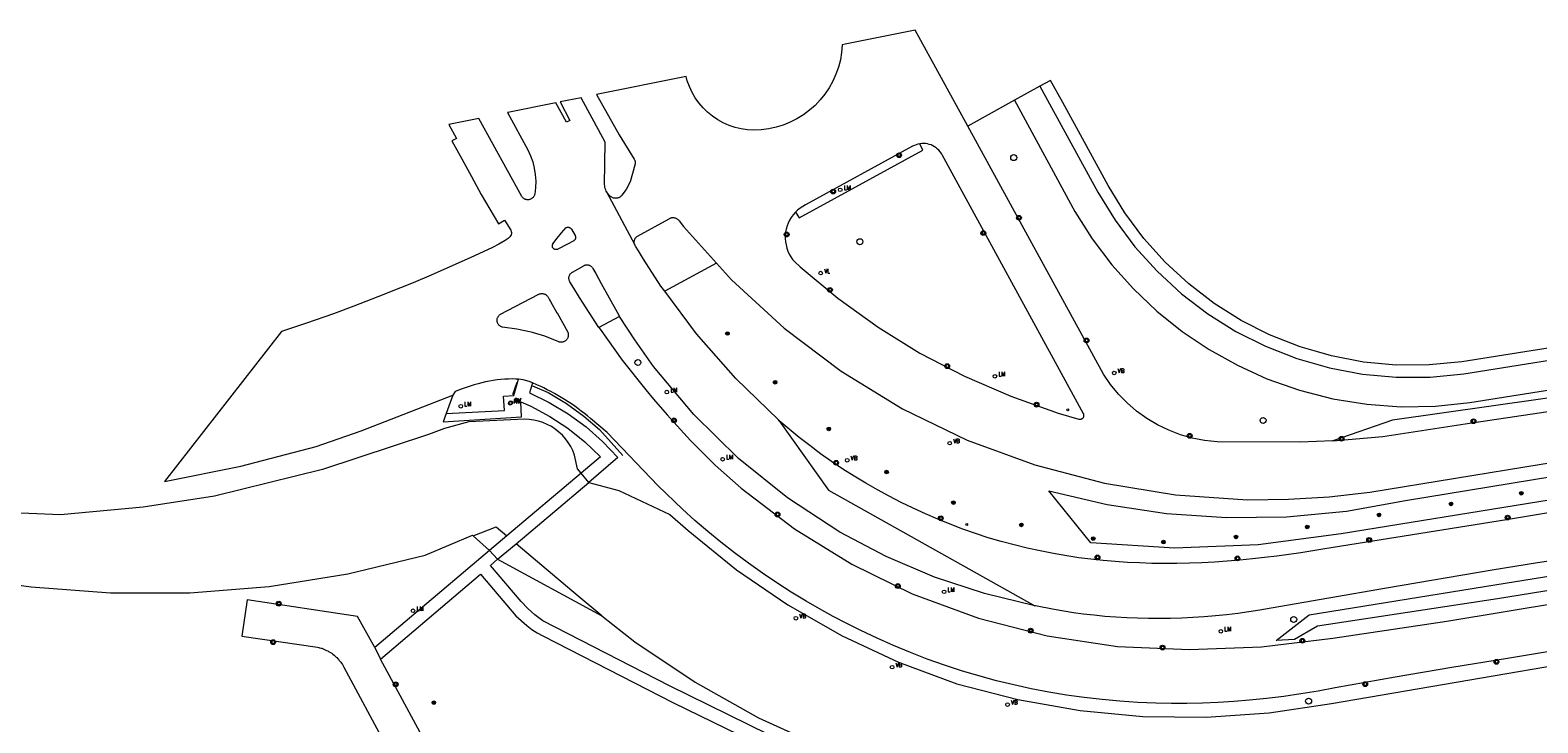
# Model space of a CAD drawing. Header units: metres. Extents: x 138165 to 154469, y 480134 to 494189.
# Tile 48 of 256: x 142969 to 143178, y 485018 to 485114. Entities that reach past the tile are written whole.
import ezdxf

# ---------------------------------------------------------------- set-up
doc = ezdxf.new("R2010")
doc.units = ezdxf.units.M
doc.header["$LTSCALE"] = 0.001
doc.header["$MEASUREMENT"] = 0
for name, color, linetype, lineweight in [('Level 5', 7, 'Continuous', 0), ('TOP-L-terrein schutting raster hek leuning', 7, 'Continuous', 0), ('TOP-L-topo objecten punt', 7, 'Continuous', 0), ('TOP-L-topo objecten vlak', 7, 'Continuous', 0)]:
    doc.layers.add(name, color=color, linetype=linetype, lineweight=lineweight)
doc.styles.add('Style-STANDARD', font='STANDARD.shx')

# ---------------------------------------------------------------- blocks, each defined once
blk = doc.blocks.new('24')
at = {"layer": 'TOP-L-topo objecten punt', "color": 7, "linetype": 'Continuous', "lineweight": 0}
for radius in [0.025, 0.0182, 0.0115, 0.005]:
    blk.add_circle((0, 0), radius, dxfattribs=at)
blk = doc.blocks.new('*U13')
at = {"layer": 'Level 5', "color": 7, "linetype": 'Continuous', "lineweight": 0}
blk.add_circle((0, 0), 0.0415, dxfattribs=at)
blk = doc.blocks.new('150')
at = {"layer": 'Level 5', "color": 7, "linetype": 'Continuous', "lineweight": 0}
blk.add_blockref('*U13', (0, 0), dxfattribs=at)
blk = doc.blocks.new('39')
at = {"layer": 'TOP-L-topo objecten punt', "color": 7, "linetype": 'Continuous', "lineweight": 0}
for p, q in [((0.0175, 0.0175), (-0.0175, 0.0175)), ((-0.0175, 0.0175), (-0.0175, -0.0175)), ((0.0175, 0.0175), (0.0175, -0.0175)), ((0.0175, -0.0175), (-0.0175, -0.0175))]:
    blk.add_line(p, q, dxfattribs=at)
blk.add_circle((0, 0), 0.0332, dxfattribs=at)
blk = doc.blocks.new('16')
at = {"layer": 'TOP-L-topo objecten punt', "color": 7, "linetype": 'Continuous', "lineweight": 0}
blk.add_circle((0, 0), 0.025, dxfattribs=at)
at = {"layer": 'TOP-L-topo objecten punt', "color": 7, "linetype": 'Continuous', "lineweight": 0, "style": 'Style-STANDARD'}
blk.add_text('LM', height=0.06, dxfattribs=at).set_placement((0.0483, 0))
blk = doc.blocks.new('15')
at = {"layer": 'TOP-L-topo objecten punt', "color": 7, "linetype": 'Continuous', "lineweight": 0}
blk.add_circle((0, 0), 0.025, dxfattribs=at)
at = {"layer": 'TOP-L-topo objecten punt', "color": 7, "linetype": 'Continuous', "lineweight": 0, "style": 'Style-STANDARD'}
blk.add_text('VL', height=0.06, dxfattribs=at).set_placement((0.0483, 0))
blk = doc.blocks.new('10')
at = {"layer": 'TOP-L-topo objecten punt', "linetype": 'Continuous', "lineweight": 0}
blk.add_circle((0, 0), 0.0125, dxfattribs=at)
blk = doc.blocks.new('126')
at = {"layer": 'TOP-L-topo objecten punt', "color": 7, "linetype": 'Continuous', "lineweight": 0}
blk.add_circle((0, 0), 0.025, dxfattribs=at)
at = {"layer": 'TOP-L-topo objecten punt', "color": 7, "linetype": 'Continuous', "lineweight": 0, "style": 'Style-STANDARD'}
blk.add_text('RV', height=0.06, dxfattribs=at).set_placement((0.0483, 0))
blk = doc.blocks.new('14')
at = {"layer": 'TOP-L-topo objecten punt', "color": 7, "linetype": 'Continuous', "lineweight": 0}
blk.add_circle((0, 0), 0.025, dxfattribs=at)
at = {"layer": 'TOP-L-topo objecten punt', "color": 7, "linetype": 'Continuous', "lineweight": 0, "style": 'Style-STANDARD'}
blk.add_text('VB', height=0.06, dxfattribs=at).set_placement((0.0483, 0))

msp = doc.modelspace()

# ---------------------------------------------------------------- linework, layer by layer
at = {"layer": 'TOP-L-terrein schutting raster hek leuning', "flags": 128}
for points in [[(143036.7, 485064.83), (143036.13, 485063.16)], [(143038.88, 485064.37), (143041.05, 485063.47), (143043.59, 485061.92), (143045.99, 485060.18), (143048.18, 485058.33), (143051.4, 485054.72)]]:
    msp.add_lwpolyline(points, dxfattribs=at)
at = {"layer": 'TOP-L-topo objecten vlak', "flags": 128}
for points in [[(143099.23, 485100.38), (143091.92, 485113.68), (143082.22, 485111.72), (143081.82, 485111.64), (143081.74, 485110.58), (143081.56, 485109.55), (143081.3, 485108.54), (143080.95, 485107.56), (143080.53, 485106.61), (143080.02, 485105.69), (143079.43, 485104.83), (143078.78, 485104.01), (143078.06, 485103.26), (143077.28, 485102.57), (143076.44, 485101.95), (143075.55, 485101.4), (143074.62, 485100.92), (143073.65, 485100.53), (143072.65, 485100.23), (143071.63, 485100.01), (143070.6, 485099.87), (143069.55, 485099.83), (143068.68, 485099.88), (143067.81, 485100.01), (143066.96, 485100.21), (143066.13, 485100.49), (143065.33, 485100.84), (143064.56, 485101.27), (143063.83, 485101.76), (143063.15, 485102.31), (143062.53, 485102.92), (143061.96, 485103.59), (143061.45, 485104.3), (143061, 485105.06), (143060.63, 485105.85), (143060.33, 485106.68), (143060.17, 485107.26), (143047.77, 485104.75), (143050.92, 485099.18), (143053, 485095.79), (143053.04, 485095.72), (143053.07, 485095.65), (143053.09, 485095.58), (143053.11, 485095.51), (143053.12, 485095.43), (143053.13, 485095.35), (143053.13, 485095.28), (143053.12, 485095.2), (143053.11, 485095.13), (143053.09, 485095.05), (143053.07, 485094.98), (143052.43, 485092.64), (143051.86, 485091.59), (143051.27, 485090.8), (143051.21, 485090.72), (143051.15, 485090.66), (143051.08, 485090.6), (143051, 485090.55), (143050.92, 485090.5), (143050.84, 485090.46), (143050.76, 485090.43), (143050.67, 485090.4), (143050.58, 485090.39), (143050.48, 485090.38), (143050.39, 485090.38), (143050.3, 485090.38), (143050.21, 485090.4), (143050.12, 485090.42), (143050.04, 485090.45), (143049.95, 485090.49), (143049.87, 485090.53), (143049.72, 485090.64), (143049.57, 485090.77), (143049.44, 485090.9), (143049.32, 485091.05), (143049.21, 485091.21), (143049.11, 485091.38)], [(143109.22, 485105.9), (143105.72, 485104)], [(143188.29, 485070.96), (143177.32, 485069.23), (143167.69, 485067.72), (143163.17, 485067.28), (143158.62, 485067.27), (143154.1, 485067.69), (143149.64, 485068.54), (143147.54, 485069.14), (143145.28, 485069.8), (143141.05, 485071.46), (143137.11, 485073.46), (143133.36, 485075.82), (143129.85, 485078.51), (143126.6, 485081.51), (143123.64, 485084.8), (143120.99, 485088.35), (143118.69, 485092.13), (143112.38, 485103.66), (143110.7, 485106.72), (143109.22, 485105.9)], [(143109.22, 485105.9), (143117.23, 485091.25), (143119.64, 485087.34), (143122.39, 485083.67), (143125.47, 485080.26), (143128.85, 485077.16), (143132.5, 485074.37), (143136.39, 485071.94), (143140.49, 485069.87), (143144.85, 485068.16), (143149.36, 485066.87), (143153.96, 485066), (143158.62, 485065.57), (143163.31, 485065.58), (143167.97, 485066.03), (143188.55, 485069.31)], [(143049.11, 485091.38), (143049.04, 485091.55), (143048.97, 485091.73), (143048.93, 485091.91), (143048.9, 485092.1), (143048.88, 485092.29), (143048.94, 485098.17), (143045.64, 485104.32), (143042.74, 485103.74), (143044.08, 485101.17), (143043.6, 485100.93), (143042.13, 485103.61), (143035.47, 485102.27), (143035.43, 485102.26), (143035.44, 485102.25), (143038.26, 485097.1), (143038.63, 485096.28), (143038.92, 485095.43), (143039.14, 485094.55), (143039.27, 485093.66), (143039.33, 485092.76), (143039.3, 485091.86), (143039.2, 485090.97), (143039.17, 485090.88), (143039.15, 485090.8), (143039.11, 485090.72), (143039.07, 485090.64), (143039.02, 485090.57), (143038.97, 485090.5), (143038.9, 485090.44), (143038.84, 485090.38), (143038.77, 485090.33), (143038.69, 485090.29), (143038.61, 485090.25), (143038.53, 485090.22), (143038.45, 485090.2), (143038.36, 485090.18), (143038.27, 485090.17), (143038.19, 485090.17), (143038.1, 485090.18), (143038.01, 485090.19), (143037.93, 485090.22), (143037.85, 485090.25), (143037.77, 485090.28), (143037.69, 485090.33), (143037.62, 485090.38), (143037.55, 485090.43), (143037.49, 485090.5), (143037.44, 485090.57), (143037.39, 485090.64), (143031.47, 485101.46), (143027.3, 485100.61), (143028.35, 485098.68), (143027.72, 485098.34), (143029.08, 485095.84), (143030.43, 485093.38), (143031.78, 485090.9), (143034.16, 485086.84), (143035.02, 485087.37), (143035.35, 485086.84), (143035.87, 485085.97), (143035.95, 485085.78), (143035.98, 485085.62), (143035.97, 485085.5), (143035.91, 485085.33), (143035.74, 485085.05), (143035.52, 485084.82), (143035.11, 485084.55), (143034.22, 485084.03), (143033.36, 485083.58), (143030.23, 485082.14), (143027.02, 485080.69), (143024.83, 485079.73), (143022.34, 485078.67), (143020.6, 485077.97), (143017.46, 485076.7), (143014.1, 485075.42), (143011.29, 485074.38), (143007.55, 485073.07), (143004.08, 485071.94), (142987.87, 485051.15), (142998.46, 485053.24), (143008.9, 485055.99), (143015.15, 485058.17), (143027.85, 485063.08)], [(143105.72, 485104), (143099.23, 485100.38)], [(143105.72, 485104), (143114.08, 485088.53), (143116.48, 485084.74), (143119.19, 485081.16), (143122.18, 485077.81), (143125.44, 485074.72), (143128.95, 485071.92), (143132.67, 485069.42), (143136.59, 485067.23), (143140.68, 485065.38), (143145.19, 485063.79), (143149.82, 485062.6), (143154.53, 485061.84), (143159.3, 485061.49), (143164.08, 485061.58), (143168.83, 485062.09), (143206.1, 485067.97)], [(143149.82, 485056.78), (143145.28, 485056.56), (143133.77, 485056.65), (143132.05, 485056.82), (143130.35, 485057.15), (143128.69, 485057.62), (143127.08, 485058.23), (143125.52, 485058.98), (143124.04, 485059.87), (143122.63, 485060.88), (143121.33, 485062.01), (143120.12, 485063.25), (143119.03, 485064.59), (143118.06, 485066.02), (143099.23, 485100.38)], [(143075.36, 485088.47), (143075.31, 485088.43), (143075.02, 485088.09), (143074.76, 485087.73), (143074.53, 485087.35), (143074.33, 485086.95), (143074.17, 485086.54), (143074.05, 485086.11), (143073.97, 485085.67), (143073.92, 485085.23), (143073.92, 485084.79), (143073.95, 485084.34), (143074.03, 485083.91), (143074.14, 485083.48), (143074.29, 485083.06), (143074.48, 485082.65), (143074.7, 485082.27), (143074.95, 485081.91), (143075.24, 485081.56), (143075.97, 485080.86), (143081.23, 485076.52), (143086.78, 485072.53), (143092.57, 485068.93), (143098.77, 485065.72), (143105.17, 485062.95), (143111.75, 485060.62), (143114.64, 485059.78), (143114.68, 485059.77), (143114.73, 485059.76), (143114.77, 485059.76), (143114.82, 485059.76), (143114.87, 485059.76), (143114.91, 485059.77), (143114.96, 485059.78), (143115, 485059.8), (143115.04, 485059.82), (143115.08, 485059.84), (143115.12, 485059.87), (143115.16, 485059.9), (143115.19, 485059.93), (143115.22, 485059.96), (143115.25, 485060), (143115.27, 485060.04), (143115.29, 485060.08), (143115.31, 485060.13), (143115.32, 485060.17), (143115.33, 485060.22), (143115.33, 485060.26), (143115.33, 485060.31), (143115.33, 485060.35), (143115.32, 485060.4), (143115.31, 485060.45), (143115.3, 485060.49), (143115.28, 485060.53), (143095.69, 485096.38), (143095.56, 485096.61), (143095.4, 485096.83), (143095.23, 485097.03), (143095.04, 485097.21), (143094.83, 485097.38), (143094.61, 485097.53), (143094.38, 485097.66), (143094.14, 485097.77), (143093.89, 485097.85), (143093.63, 485097.92), (143093.37, 485097.96), (143093.11, 485097.97), (143092.84, 485097.97), (143092.57, 485097.94)], [(143075.36, 485088.47), (143075.83, 485087.65), (143093.01, 485097.05), (143092.57, 485097.94)], [(143092.57, 485097.94), (143092.32, 485097.89), (143092.06, 485097.81), (143091.82, 485097.71), (143091.58, 485097.59), (143076.74, 485089.47), (143076.35, 485089.26), (143075.98, 485089.01), (143075.64, 485088.73), (143075.36, 485088.47)], [(143049.11, 485091.38), (143053.06, 485083.92)], [(143053.06, 485083.92), (143053.04, 485083.98), (143053.01, 485084.06), (143053, 485084.15), (143052.99, 485084.23), (143052.99, 485084.32), (143052.99, 485084.41), (143053.01, 485084.49), (143053.03, 485084.58), (143053.06, 485084.66), (143053.09, 485084.74), (143053.14, 485084.82), (143053.18, 485084.89), (143053.24, 485084.95), (143053.3, 485085.02), (143053.37, 485085.07), (143053.44, 485085.12), (143057.81, 485087.55), (143057.89, 485087.59), (143057.97, 485087.63), (143058.05, 485087.66), (143058.14, 485087.68), (143058.22, 485087.7), (143058.31, 485087.71), (143058.4, 485087.71), (143058.49, 485087.7), (143058.58, 485087.68), (143058.66, 485087.66), (143058.74, 485087.63), (143058.83, 485087.6), (143058.9, 485087.55), (143058.98, 485087.5), (143059.05, 485087.45), (143059.11, 485087.39), (143059.17, 485087.32), (143059.22, 485087.25), (143059.84, 485086.47), (143064.37, 485081.41)], [(143042.42, 485083.32), (143042.37, 485083.3), (143042.33, 485083.28), (143042.29, 485083.27), (143042.24, 485083.26), (143042.19, 485083.26), (143042.15, 485083.26), (143042.1, 485083.26), (143042.06, 485083.27), (143042.01, 485083.28), (143041.97, 485083.3), (143041.93, 485083.32), (143041.89, 485083.34), (143041.85, 485083.37), (143041.81, 485083.4), (143041.78, 485083.43), (143041.75, 485083.46), (143041.72, 485083.5), (143041.7, 485083.54), (143041.68, 485083.58), (143041.67, 485083.63), (143041.65, 485083.67), (143041.64, 485083.72), (143041.64, 485083.76), (143041.64, 485083.81), (143041.64, 485083.85), (143041.65, 485083.9), (143041.67, 485083.95), (143041.68, 485083.99), (143041.7, 485084.03), (143041.72, 485084.07), (143042.3, 485084.85), (143042.9, 485085.6), (143043.55, 485086.32), (143043.6, 485086.34), (143043.64, 485086.35), (143043.69, 485086.36), (143043.74, 485086.37), (143043.79, 485086.37), (143043.84, 485086.37), (143043.89, 485086.36), (143043.93, 485086.36), (143043.98, 485086.34), (143044.03, 485086.32), (143044.07, 485086.3), (143044.11, 485086.28), (143044.15, 485086.25), (143044.19, 485086.22), (143044.22, 485086.18), (143044.25, 485086.14), (143044.28, 485086.1), (143044.79, 485085.24), (143044.8, 485085.22), (143044.82, 485085.18), (143044.84, 485085.14), (143044.86, 485085.1), (143044.87, 485085.05), (143044.87, 485085), (143044.87, 485084.96), (143044.87, 485084.91), (143044.87, 485084.86), (143044.86, 485084.82), (143044.84, 485084.77), (143044.82, 485084.73), (143044.8, 485084.69), (143044.77, 485084.65), (143044.75, 485084.61), (143044.71, 485084.58), (143044.68, 485084.55), (143044.64, 485084.52), (143044.6, 485084.5), (143043.72, 485084.01), (143042.42, 485083.32)], [(143057.22, 485077.5), (143056.68, 485078.21), (143054.29, 485081.95), (143053.58, 485083.11), (143053.15, 485083.74), (143053.06, 485083.92)], [(143048.08, 485072.47), (143045.39, 485076.64), (143044.6, 485077.94), (143044.07, 485078.82), (143044.03, 485078.89), (143044, 485078.96), (143043.97, 485079.04), (143043.95, 485079.12), (143043.94, 485079.2), (143043.93, 485079.28), (143043.93, 485079.37), (143043.94, 485079.45), (143043.95, 485079.53), (143043.97, 485079.61), (143044, 485079.69), (143044.04, 485079.76), (143044.08, 485079.83), (143044.13, 485079.9), (143044.18, 485079.96), (143044.24, 485080.02), (143044.31, 485080.07), (143044.37, 485080.12), (143044.45, 485080.16), (143045.89, 485080.99), (143045.96, 485081.04), (143046.03, 485081.07), (143046.11, 485081.1), (143046.19, 485081.13), (143046.27, 485081.15), (143046.36, 485081.16), (143046.44, 485081.16), (143046.52, 485081.15), (143046.61, 485081.14), (143046.69, 485081.12), (143046.77, 485081.09), (143046.84, 485081.06), (143046.92, 485081.02), (143046.98, 485080.97), (143047.05, 485080.91), (143047.11, 485080.86), (143047.16, 485080.79), (143047.21, 485080.72), (143047.26, 485080.65), (143047.66, 485079.94), (143048.4, 485078.57), (143050.64, 485074.62), (143050.97, 485074.02)], [(143064.37, 485081.41), (143057.22, 485077.5)], [(143064.37, 485081.41), (143066.46, 485079.09), (143073.76, 485072.39), (143081.67, 485066.44), (143090.17, 485061.21), (143099.16, 485056.87), (143108.54, 485053.46), (143118.19, 485050.9), (143128.04, 485049.28), (143138, 485048.59), (143143.67, 485048.66), (143149.33, 485049.01), (143154.96, 485049.64), (143178.69, 485053.52), (143202.52, 485057.21), (143226.37, 485060.68), (143250.27, 485063.91), (143276.7, 485067.16), (143303.17, 485070.09), (143329.67, 485072.72), (143356.43, 485075)], [(143149.82, 485056.78), (143156.76, 485057.38), (143168.15, 485059.1), (143178.44, 485060.63), (143202.14, 485064.26), (143225.86, 485067.67), (143249.62, 485070.88), (143276.04, 485074.09), (143302.49, 485077.02), (143328.97, 485079.65), (143354.9, 485081.9)], [(143354.9, 485081.9), (143329.94, 485080.97), (143305.05, 485079.03), (143280.24, 485076.09), (143255.54, 485073.29), (143230.89, 485070.09), (143206.29, 485066.48), (143158.1, 485059.62), (143149.82, 485056.78)], [(143041.37, 485076.08), (143042.27, 485074.52), (143042.29, 485074.49), (143043.78, 485071.81), (143043.81, 485071.72), (143043.83, 485071.64), (143043.84, 485071.55), (143043.85, 485071.46), (143043.85, 485071.37), (143043.84, 485071.29), (143043.82, 485071.2), (143043.8, 485071.11), (143043.77, 485071.03), (143043.73, 485070.95), (143043.68, 485070.88), (143043.63, 485070.81), (143043.57, 485070.74), (143043.51, 485070.68), (143043.44, 485070.62), (143043.37, 485070.57), (143043.29, 485070.53), (143043.21, 485070.49), (143043.12, 485070.47), (143043.04, 485070.45), (143042.95, 485070.43), (143042.86, 485070.42), (143042.78, 485070.43), (143042.69, 485070.44), (143042.6, 485070.45), (143042.52, 485070.48), (143042.43, 485070.51), (143040.92, 485071.12), (143040.59, 485071.26), (143038.87, 485071.78), (143038.68, 485071.84), (143036.73, 485072.26), (143034.75, 485072.5), (143034.67, 485072.52), (143034.59, 485072.55), (143034.51, 485072.59), (143034.43, 485072.64), (143034.36, 485072.69), (143034.3, 485072.74), (143034.23, 485072.81), (143034.18, 485072.88), (143034.13, 485072.95), (143034.09, 485073.02), (143034.05, 485073.1), (143034.02, 485073.19), (143034, 485073.27), (143033.99, 485073.36), (143033.98, 485073.45), (143033.99, 485073.53), (143034, 485073.62), (143034.01, 485073.71), (143034.04, 485073.79), (143034.07, 485073.87), (143034.11, 485073.95), (143034.15, 485074.02), (143034.21, 485074.09), (143034.27, 485074.16), (143034.33, 485074.22), (143034.4, 485074.27), (143034.47, 485074.32), (143039.69, 485077.05), (143039.77, 485077.09), (143039.84, 485077.12), (143039.92, 485077.15), (143040, 485077.16), (143040.08, 485077.18), (143040.17, 485077.18), (143040.25, 485077.18), (143040.33, 485077.17), (143040.41, 485077.16), (143040.49, 485077.13), (143040.57, 485077.1), (143040.64, 485077.07), (143040.71, 485077.03), (143040.78, 485076.98), (143040.85, 485076.92), (143040.9, 485076.86), (143040.96, 485076.8), (143041, 485076.73), (143041.04, 485076.66), (143041.24, 485076.31), (143041.37, 485076.08)], [(143073.06, 485059.55), (143072.97, 485059.66), (143067.07, 485065.41), (143061.63, 485071.61), (143057.22, 485077.5)], [(143050.97, 485074.02), (143048.08, 485072.47)], [(143108.52, 485033.9), (143101.53, 485035.59), (143094.62, 485037.87), (143087.92, 485040.72), (143081.48, 485044.11), (143074.22, 485048.88), (143067.45, 485054.33), (143061.24, 485060.4), (143055.64, 485067.05), (143053.05, 485070.78), (143050.97, 485074.02)], [(143048.08, 485072.47), (143048.26, 485072.23), (143051.33, 485067.96), (143054.6, 485063.84), (143055.66, 485062.56), (143057.54, 485060.37), (143060.79, 485056.8), (143064.21, 485053.41), (143067.81, 485050.2), (143075.22, 485044.56), (143083.14, 485039.66), (143091.5, 485035.55), (143100.72, 485032.17), (143110.25, 485029.74), (143119.96, 485028.28), (143129.94, 485027.83), (143139.92, 485028.21), (143149.84, 485029.41), (143165.64, 485031.79), (143181.51, 485034.4)], [(143026.91, 485060.55), (143035, 485060.98), (143034.87, 485062.96), (143036.29, 485063.03), (143036.93, 485065.3)], [(143036.93, 485065.3), (143036.58, 485065.33), (143036.06, 485065.34), (143035.55, 485065.32), (143035.03, 485065.29), (143034.51, 485065.25), (143033.98, 485065.2), (143033.45, 485065.12), (143032.92, 485065.03), (143032.39, 485064.92), (143031.87, 485064.8), (143031.35, 485064.67), (143030.79, 485064.52), (143030.23, 485064.36), (143029.69, 485064.18), (143029.14, 485063.99), (143028.78, 485063.85), (143028.19, 485063.62), (143027.85, 485063.08)], [(143038.89, 485064.8), (143038.56, 485064.92), (143038.08, 485065.08), (143037.6, 485065.2), (143036.93, 485065.3)], [(143038.89, 485064.8), (143038.46, 485063.43), (143041.22, 485062.09), (143043.84, 485060.51), (143046.32, 485058.7), (143048.61, 485056.67), (143050.72, 485054.44), (143046.71, 485051.01)], [(143181.76, 485027.87), (143177.9, 485027.25), (143174.04, 485026.62), (143166.33, 485025.34), (143158.45, 485024.01), (143150.13, 485022.52), (143147.77, 485022.08), (143145.4, 485021.69), (143143.03, 485021.35), (143140.64, 485021.06), (143138.26, 485020.82), (143136.1, 485020.65), (143133.94, 485020.51), (143131.77, 485020.42), (143129.61, 485020.37), (143127.44, 485020.36), (143125.27, 485020.41), (143122.8, 485020.52), (143120.32, 485020.68), (143117.85, 485020.91), (143115.38, 485021.19), (143112.92, 485021.53), (143110.47, 485021.94), (143108.03, 485022.41), (143105.6, 485022.93), (143103.19, 485023.52), (143100.77, 485024.18), (143098.37, 485024.9), (143095.98, 485025.69), (143093.61, 485026.53), (143091.27, 485027.43), (143088.95, 485028.39), (143086.65, 485029.41), (143084.38, 485030.47), (143082.45, 485031.43), (143080.55, 485032.42), (143078.67, 485033.46), (143076.81, 485034.54), (143074.76, 485035.78), (143072.74, 485037.08), (143070.76, 485038.43), (143068.81, 485039.82), (143066.89, 485041.26), (143065, 485042.73), (143063.19, 485044.22), (143061.41, 485045.74), (143059.67, 485047.3), (143056.29, 485050.54), (143049.26, 485057.9), (143046.95, 485059.85), (143046.52, 485060.21), (143046.08, 485060.56), (143045.64, 485060.9), (143045.19, 485061.23), (143044.74, 485061.56), (143044.28, 485061.88), (143043.81, 485062.19), (143043.34, 485062.49), (143042.87, 485062.78), (143042.4, 485063.06), (143041.92, 485063.34), (143041.43, 485063.6), (143040.94, 485063.85), (143040.45, 485064.1), (143039.95, 485064.33), (143039.48, 485064.53), (143038.89, 485064.8)], [(143026.91, 485060.55), (143026.51, 485059.41), (143037.38, 485060.08), (143037.25, 485062.19), (143038.67, 485061.57), (143041.3, 485060.15), (143043.8, 485058.5), (143046.15, 485056.64), (143048.32, 485054.57), (143045.62, 485052.3)], [(143027.85, 485063.08), (143026.91, 485060.55)], [(143045.62, 485052.3), (143045.11, 485052.89), (143044.72, 485054.8), (143044.48, 485055.41), (143044.19, 485055.98), (143043.85, 485056.54), (143043.46, 485057.06), (143043.03, 485057.54), (143042.55, 485057.98), (143042.04, 485058.38), (143041.5, 485058.73), (143040.93, 485059.04), (143040.33, 485059.29), (143039.71, 485059.49), (143039.08, 485059.63), (143038.44, 485059.72), (143037.79, 485059.75), (143030.05, 485059.41), (143026.68, 485058.48), (143024.46, 485057.63), (143009.79, 485052.81), (142994.8, 485049.09), (142984.93, 485047.59), (142973.45, 485046.53), (142960.26, 485047.06)], [(143181.09, 485047.01), (143177.49, 485046.43), (143173.89, 485045.84), (143148.74, 485041.8), (143145.4, 485041.24), (143143.73, 485041), (143142.05, 485040.78), (143140.37, 485040.58), (143138.69, 485040.4), (143136.94, 485040.23), (143135.19, 485040.08), (143133.44, 485039.96), (143131.69, 485039.86), (143129.94, 485039.79), (143128.19, 485039.75), (143126.43, 485039.75), (143124.74, 485039.78), (143123.05, 485039.84), (143121.36, 485039.92), (143119.67, 485040.03), (143117.98, 485040.18), (143116.3, 485040.36), (143114.62, 485040.57), (143112.94, 485040.83), (143111.11, 485041.14), (143109.28, 485041.5), (143107.46, 485041.9), (143105.65, 485042.34), (143103.85, 485042.82), (143102.07, 485043.34), (143100.3, 485043.92), (143098.54, 485044.54), (143096.8, 485045.2), (143095.07, 485045.91), (143093.36, 485046.65), (143091.67, 485047.43), (143089.99, 485048.24), (143088.33, 485049.09), (143086.69, 485049.98), (143085.07, 485050.9), (143083.47, 485051.86), (143081.89, 485052.86), (143080.34, 485053.9), (143078.81, 485054.98), (143077.31, 485056.1), (143075.83, 485057.25), (143073.06, 485059.55)], [(143073.06, 485059.55), (143079.93, 485049.93), (143108.52, 485033.9)], [(143116.3, 485042.64), (143110.44, 485049.85), (143118.55, 485047.94), (143126.78, 485046.69), (143135.09, 485046.12), (143143.42, 485046.24), (143151.71, 485047.03), (143159.92, 485048.5), (143197.91, 485054.75)], [(143045.62, 485052.3), (143035.34, 485043.59)], [(143036.62, 485042.51), (143046.71, 485051.01)], [(143046.71, 485051.01), (143045.62, 485052.3)], [(143046.71, 485051.01), (143050.87, 485049.89), (143057.94, 485046.57), (143060.46, 485044.35), (143067.17, 485038.91), (143074.29, 485034.04), (143081.79, 485029.76), (143089.61, 485026.11), (143097.71, 485023.11), (143106.18, 485020.9), (143114.79, 485019.38), (143123.51, 485018.57), (143132.25, 485018.46), (143140.98, 485019.07), (143149.63, 485020.38), (143203.09, 485029.52)], [(143196.08, 485051.18), (143151, 485043.9), (143139.49, 485042.34), (143127.89, 485041.91), (143116.3, 485042.64)], [(143030.65, 485043.6), (143033.83, 485044.87), (143035.34, 485043.59)], [(142905.73, 485044.21), (142922.38, 485042.96), (142969.4, 485036.55), (142980.39, 485035.7), (142991.41, 485035.71), (143002.4, 485036.6), (143013.29, 485038.34), (143024, 485040.94), (143030.55, 485043.69), (143030.65, 485043.6)], [(143032.95, 485041.57), (143030.65, 485043.6)], [(143035.34, 485043.59), (143032.95, 485041.57)], [(143032.95, 485041.57), (143017.04, 485028.11)], [(143034.04, 485040.35), (143032.95, 485041.57)], [(143034.04, 485040.35), (143036.62, 485042.51)], [(143048.52, 485032.53), (143045.24, 485035.22), (143036.62, 485042.51)], [(143200.65, 485039.4), (143172.66, 485034.89), (143147.72, 485031.07), (143144.5, 485029.22), (143141.98, 485029.08), (143146.54, 485032.64), (143172.3, 485036.83), (143200.98, 485041.41)], [(143111.88, 485001.34), (143085.47, 485010.52), (143080.77, 485012.29), (143076.08, 485014.13), (143071.59, 485016.06), (143057.87, 485022.8), (143040.3, 485031.84), (143039.23, 485032.65), (143038.22, 485033.54), (143037.3, 485034.52), (143033.08, 485039.49), (143034.04, 485040.35)], [(143034.04, 485040.35), (143048.52, 485032.53)], [(143181.36, 485040.34), (143178.2, 485039.84), (143171.89, 485038.82), (143157.25, 485036.36), (143141.27, 485033.56), (143139.73, 485033.29), (143138.19, 485033.05), (143136.65, 485032.84), (143135.1, 485032.65), (143133.55, 485032.5), (143132, 485032.37), (143130.44, 485032.27), (143128.88, 485032.19), (143127.33, 485032.15), (143125.77, 485032.13), (143124.26, 485032.14), (143122.76, 485032.18), (143121.25, 485032.24), (143119.74, 485032.33), (143118.24, 485032.44), (143116.74, 485032.59), (143115.24, 485032.76), (143113.89, 485032.94), (143112.55, 485033.15), (143111.21, 485033.37), (143108.61, 485033.88), (143108.52, 485033.9)], [(143017.81, 485026.51), (143031.69, 485038.29), (143036.57, 485032.52), (143038.11, 485031.18), (143038.8, 485030.64), (143039.55, 485030.16), (143040.34, 485029.75), (143058.45, 485020.47), (143071.05, 485014.3), (143076.25, 485012.09), (143081.51, 485010.02), (143086.83, 485008.09), (143110.76, 484999.82)], [(143017.04, 485028.11), (143014.64, 485032.4), (142999.32, 485034.73), (142998.59, 485029.68), (143009.08, 485028.16), (143009.28, 485028.12), (143009.38, 485028.09), (143009.58, 485028.04), (143009.68, 485028.01), (143009.87, 485027.94), (143009.97, 485027.9), (143010.16, 485027.82), (143010.35, 485027.73), (143010.53, 485027.64), (143010.62, 485027.59), (143010.8, 485027.48), (143010.97, 485027.37), (143011.06, 485027.32), (143011.22, 485027.19), (143011.38, 485027.07), (143011.54, 485026.93), (143011.69, 485026.79), (143011.77, 485026.72), (143011.91, 485026.57), (143011.98, 485026.5), (143012.11, 485026.34), (143012.24, 485026.18), (143012.3, 485026.09), (143012.42, 485025.93), (143012.53, 485025.75), (143012.58, 485025.66), (143012.68, 485025.49), (143012.73, 485025.39), (143018.6, 485014.51)], [(143048.52, 485032.53), (143053.09, 485028.93), (143061.43, 485023.31), (143070.2, 485018.38), (143079.35, 485014.2), (143088.81, 485010.77), (143098.52, 485008.13), (143108.31, 485006.46), (143113.96, 485006.01)], [(143017.04, 485028.11), (143017.81, 485026.51)], [(143030.32, 485003.38), (143017.81, 485026.51)]]:
    msp.add_lwpolyline(points, dxfattribs=at)

# ---------------------------------------------------------------- block references
at = {"layer": 'TOP-L-topo objecten punt', "xscale": 10, "yscale": 10, "zscale": 10}
for name, p in [('39', (143089.7, 485096.35)), ('150', (143105.59, 485096.02)), ('39', (143080.57, 485091.31)), ('16', (143081.55, 485091.55)), ('39', (143106.32, 485087.68)), ('39', (143074.12, 485085.36)), ('150', (143084.27, 485084.36)), ('39', (143101.38, 485085.56)), ('15', (143078.84, 485080.01)), ('39', (143080.12, 485077.68)), ('24', (143065.91, 485071.64)), ('39', (143115.68, 485070.68)), ('150', (143053.49, 485067.62)), ('39', (143096.38, 485067.11)), ('16', (143102.98, 485065.71)), ('14', (143119.53, 485066.17)), ('16', (143057.51, 485063.52)), ('24', (143072.52, 485064.89)), ('16', (143028.94, 485061.56)), ('126', (143035.79, 485061.96)), ('126', (143035.89, 485062.07)), ('39', (143108.76, 485061.78)), ('39', (143058.51, 485059.6)), ('10', (143113.08, 485061.07)), ('150', (143140.16, 485059.59)), ('39', (143169.32, 485059.48)), ('24', (143079.95, 485058.42)), ('39', (143129.98, 485057.46)), ('39', (143151.03, 485057.05)), ('14', (143096.72, 485056.44)), ('16', (143065.24, 485054.22)), ('39', (143080.97, 485053.73)), ('14', (143082.52, 485054.08)), ('24', (143087.97, 485052.44)), ('24', (143175.95, 485049.49)), ('39', (143072.85, 485046.56)), ('24', (143097.24, 485048.2)), ('24', (143166.21, 485048.02)), ('39', (143095.48, 485046.03)), ('10', (143099.08, 485045.17)), ('24', (143106.65, 485045.11)), ('24', (143146.28, 485044.83)), ('24', (143156.23, 485046.5)), ('39', (143174.06, 485046.13)), ('24', (143116.61, 485043.22)), ('24', (143126.34, 485042.73)), ('24', (143136.4, 485043.44)), ('39', (143154.86, 485043.02)), ('39', (143117.2, 485040.6)), ('39', (143136.6, 485040.47)), ('39', (143089.53, 485036.64)), ('16', (143095.94, 485035.84)), ('39', (143003.72, 485034.2)), ('16', (143022.33, 485033.21)), ('14', (143075.4, 485032.18)), ('150', (143144.4, 485032.01)), ('39', (143107.94, 485030.46)), ('16', (143134.3, 485030.37)), ('39', (143002.93, 485028.86)), ('39', (143126.21, 485028.11)), ('39', (143145.6, 485029.06)), ('14', (143088.73, 485025.4)), ('39', (143172.5, 485026.14)), ('39', (143019.92, 485023.02)), ('39', (143154.32, 485023.04)), ('24', (143025.21, 485020.48)), ('14', (143104.74, 485020.22)), ('150', (143146.47, 485020.69))]:
    msp.add_blockref(name, p, dxfattribs=at)

doc.saveas('drawing.dxf')
